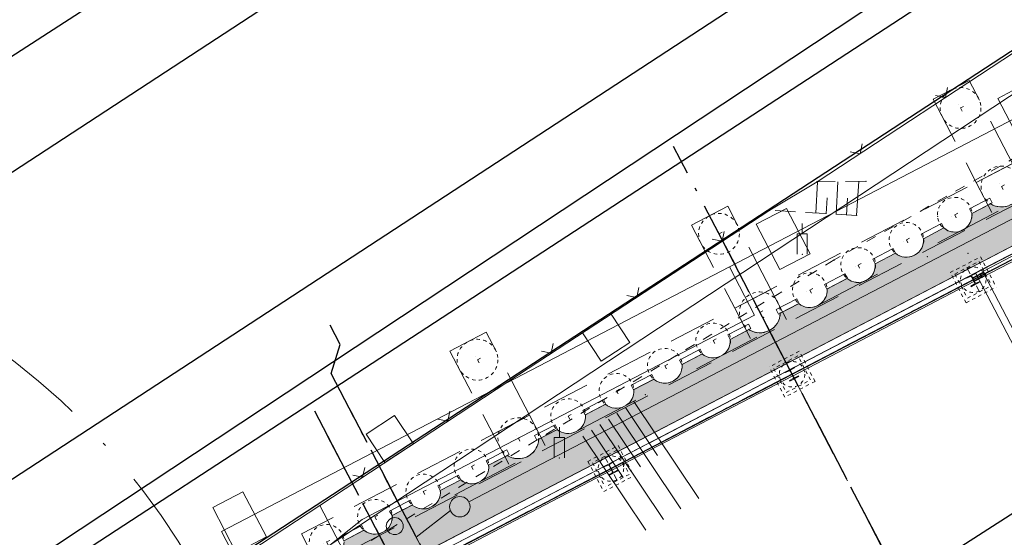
# Model space of a CAD drawing. Header units: metres. Extents: x -535942 to -530626, y -1087729 to -1086275.
# Tile 173 of 247: x -534229 to -534200, y -1086816 to -1086801. Entities that reach past the tile are written whole.
import ezdxf

# ---------------------------------------------------------------- set-up
doc = ezdxf.new("R2010")
doc.units = ezdxf.units.M
for name, pattern in [('A_CARA_07', [7, 5, -2]), ('A_CARA_15', [7.6, 5, -1.3, 0, -1.3]), ('B_CARA_02', [2, 1, -1]), ('B_CARA_03', [3, 2, -1]), ('C_1', [0.6, 0.3, -0.3]), ('C_2', [0.9, 0.6, -0.3]), ('Čerchovaná 20mm', [3000, 2000, -500, 0, -500])]:
    doc.linetypes.add(name, pattern=pattern)
for name, color, linetype in [('18', 7, 'Continuous'), ('2', 7, 'Continuous'), ('22', 7, 'Continuous'), ('23', 7, 'Continuous'), ('25', 7, 'Continuous'), ('8', 7, 'Continuous'), ('_blok katastr', 7, 'Continuous'), ('_blok SS sítě', 7, 'Continuous'), ('_blok zaměření - nové', 7, 'Continuous'), ('_základy', 7, 'Continuous'), ('CA_ZÁKLADY PAŽENÍ', 10, 'A_CARA_07'), ('RP_kom_odvodnění', 160, 'Continuous')]:
    doc.layers.add(name, color=color, linetype=linetype)
for name, color, linetype, lineweight in [('AG budovy tence', 240, 'Continuous', 18), ('AG budovy tluste', 240, 'Continuous', 50), ('AG kanal destova', 24, 'G_POTR_626_PN', 35), ('AG silno NN', 251, 'G_VED_660_PN', 13), ('AG_ochranne pasmo', 7, 'A_CARA_15', 15), ('CA_NEVHRA', 3, 'A_CARA_07', 9), ('CA_OSY', 5, 'A_CARA_15', 18), ('CA_POHHRA25', 7, 'Continuous', 25), ('CA_PROVIZORIA', 105, 'Continuous', 25), ('CA_PROVIZORIA DOČASNÉ', 150, 'Continuous', 25), ('CA_REZY', 1, 'Continuous', 50), ('CA_ZAKLADY25', 7, 'Continuous', 18), ('RP_kom_popis', 240, 'Continuous', 35), ('RP_kom_srafy_chodnik', 31, 'Continuous', 18), ('RP_komunikace', 240, 'Continuous', 35)]:
    doc.layers.add(name, color=color, linetype=linetype, lineweight=lineweight)
doc.layers.add('AG_Demolice', color=7, linetype='Continuous', lineweight=25, true_color=0xff8000)
doc.layers.add('AG_revizni oblacek', color=111, linetype='Continuous', plot=False)
for name, color, linetype, true_color in [('BT_BPEJ', 7, 'Continuous', 0x7fffff), ('BT_hranice_parcel', 7, 'Continuous', 0x007f00), ('BT_vnitrni_kresby', 7, 'Continuous', 0x007f00)]:
    doc.layers.add(name, color=color, linetype=linetype, true_color=true_color)
doc.linetypes.add('G_POTR_626_PN', pattern='A,0.5,-1,2,-6.5,[8,hpfmlin.shx,S=1,R=0,X=0,Y=0],-6.5,2,-1,0.5', length=20)
doc.linetypes.add('G_POTR_632_PN', pattern='A,0.5,-1,2,-6.5,[13,hpfmlin.shx,S=1,R=0,X=0,Y=0],-6.5,2,-1,0.5', length=20)
doc.linetypes.add('G_VED_660_PN', pattern='A,0.5,-1,2,-6.5,[28,hpfmlin.shx,S=1,R=0,X=0,Y=0],-6.5,2,-1,0.5', length=20)

# ---------------------------------------------------------------- blocks, each defined once
blk = doc.blocks.new('_KATASTR')
at = {"layer": 'BT_BPEJ', "lineweight": -3}
blk.add_lwpolyline([(-534567.99, -1086985.9), (-534456, -1086953), (-534436.78, -1086944.4), (-534394.5, -1086925.5), (-534377.62, -1086916.03), (-534353.5, -1086902.5), (-534344.98, -1086895.04), (-534338.35, -1086889.24), (-534337.5, -1086888.5), (-534101, -1086732), (-533977.7, -1086657.11), (-533966, -1086650), (-533802, -1086557.5)], dxfattribs=at)
at = {"layer": 'BT_hranice_parcel', "lineweight": -3}
for points in [[(-533930.39, -1086626.94), (-533977.71, -1086657.09), (-534027.69, -1086688.36), (-534051.88, -1086704.35), (-534053, -1086704.99), (-534093.1, -1086730.54), (-534099.49, -1086734.79), (-534123.96, -1086749.86), (-534172.7, -1086780.69), (-534236.19, -1086822.11), (-534301.1, -1086864.48), (-534361.33, -1086904.52), (-534389.95, -1086921.75), (-534421.31, -1086936.84), (-534457.42, -1086954.5), (-534485.18, -1086964.81)], [(-534493.78, -1086969.89), (-534465.8, -1086959.93), (-534429.9, -1086944.73), (-534384.85, -1086920.69), (-534356.67, -1086902.53), (-534277.7, -1086851.96), (-534273.32, -1086849.11), (-534236.73, -1086825.56), (-534052.87, -1086705.47), (-533854.49, -1086591.17)], [(-534146.79, -1086741.14), (-534150.7, -1086750.43), (-534179.84, -1086769.75), (-534245.31, -1086812.04), (-534249.79, -1086814.91), (-534235.39, -1086802.79), (-534174.69, -1086747.52)], [(-534124.29, -1086793.41), (-534124.09, -1086799.01), (-534126.44, -1086803.61), (-534131.44, -1086806.72), (-534166.27, -1086820.42), (-534181.33, -1086826.86), (-534198.96, -1086836), (-534207.29, -1086819.86), (-534135.23, -1086773.61), (-534124.29, -1086793.41)]]:
    blk.add_lwpolyline(points, dxfattribs=at)
at = {"layer": 'BT_vnitrni_kresby', "lineweight": -3}
for points in [[(-534306.37, -1086855.45), (-534178.56, -1086771.93)], [(-534302.56, -1086861.97), (-534174.2, -1086778.1)]]:
    blk.add_lwpolyline(points, dxfattribs=at)
blk = doc.blocks.new('ss plyn')
at = {"layer": 'AG_ochranne pasmo', "color": 251, "lineweight": 15}
blk.add_lwpolyline([(-534249.285, -1086787.44), (-534289.055, -1086791.72), (-534285.342, -1086826.227, 0.117293), (-534282.249, -1086834.951), (-534274.276, -1086847.275, 0.411208), (-534246.793, -1086853.314), (-534238.963, -1086848.362, 0.212797), (-534224.776, -1086840.364, 0.29676), (-534223.441, -1086818.586, 0.364694), (-534247.258, -1086807.321)], format="xyb", close=True, dxfattribs=at)
blk = doc.blocks.new('SS nízké napětí')
at = {"layer": 'AG silno NN', "ltscale": 0.7}
blk.add_line((-534249.69672, -1086835.67045), (-534169.587, -1086782.793), dxfattribs=at)
blk = doc.blocks.new('Z212')
at = {"color": 0, "lineweight": -2}
for p, q in [((-0.21, 0.21), (0, 0)), ((0, 0), (0.21, 0.21))]:
    blk.add_line(p, q, dxfattribs=at)
blk = doc.blocks.new('Z412')
at = {"color": 0, "lineweight": -2}
for p, q in [((0, 0.6), (0, 0.9)), ((-0.15, 0), (-0.15, 0.6)), ((-0.15, 0.6), (0.15, 0.6)), ((0.15, 0.6), (0.15, 0))]:
    blk.add_line(p, q, dxfattribs=at)
blk = doc.blocks.new('Zaměření - zekan')
at = {"layer": '18', "color": 252, "lineweight": 15}
for p in [(-534205.99, -1086805.6), (-534204.56, -1086805.59), (-534207.38, -1086806.44), (-534204.83, -1086806.59), (-534203.44, -1086806.88), (-534202.45, -1086806.62), (-534206.43, -1086807.73), (-534201.56, -1086807.7), (-534205.49, -1086807.9), (-534202.75, -1086807.8), (-534207.56, -1086809.58), (-534215.05, -1086811.46), (-534211.04, -1086811.85), (-534213.56, -1086813.71), (-534220.6, -1086815.11)]:
    blk.add_point(p, dxfattribs=at)
at = {"layer": '2', "color": 251, "linetype": 'C_1', "lineweight": 15}
for p, q in [((-534177.12, -1086791.84), (-534205.49, -1086807.9)), ((-534205.49, -1086807.9), (-534228.22, -1086821.66))]:
    blk.add_line(p, q, dxfattribs=at)
at = {"layer": '22', "color": 252, "lineweight": 15}
for p, q in [((-534206.03, -1086806.52), (-534205.98, -1086805.6)), ((-534205.43, -1086806.56), (-534205.38, -1086805.6)), ((-534204.83, -1086806.59), (-534204.77, -1086805.59)), ((-534205.73, -1086806.54), (-534205.7, -1086806.07)), ((-534205.13, -1086806.58), (-534205.1, -1086806.08)), ((-534211.37, -1086812.06), (-534209.47, -1086814.9)), ((-534211.62, -1086812.23), (-534210.68, -1086813.64)), ((-534212.12, -1086812.57), (-534211.18, -1086813.97)), ((-534211.87, -1086812.4), (-534209.99, -1086815.21)), ((-534212.62, -1086812.9), (-534211.69, -1086814.29)), ((-534212.37, -1086812.73), (-534210.5, -1086815.52)), ((-534212.87, -1086813.07), (-534211.02, -1086815.83))]:
    blk.add_line(p, q, dxfattribs=at)
at = {"layer": '23', "color": 252, "lineweight": 15}
for p, q in [((-534205.99, -1086805.6), (-534198.02, -1086800.37)), ((-534207.38, -1086806.44), (-534205.99, -1086805.6)), ((-534215.05, -1086811.46), (-534207.38, -1086806.44)), ((-534220.6, -1086815.11), (-534215.05, -1086811.46)), ((-534227.19, -1086819.42), (-534220.6, -1086815.11)), ((-534220.6, -1086815.11), (-534219.38, -1086817.43))]:
    blk.add_line(p, q, dxfattribs=at)
at = {"layer": '25', "color": 252, "linetype": 'C_2', "lineweight": 15}
for p, q in [((-534204.56, -1086805.59), (-534205.99, -1086805.6)), ((-534204.83, -1086806.59), (-534207.38, -1086806.44))]:
    blk.add_line(p, q, dxfattribs=at)
at = {"layer": '23', "color": 252, "lineweight": 15}
for p, rotation in [((-534202.22, -1086803.13), 33.3), ((-534204.73, -1086804.78), 33.3), ((-534208.78, -1086807.35), 33.2), ((-534211.29, -1086809), 33.2), ((-534213.8, -1086810.64), 33.2), ((-534216.84, -1086812.63), 33.3), ((-534219.34, -1086814.28), 33.3)]:
    blk.add_blockref('Z212', p, dxfattribs=dict(at, rotation=rotation))
at = {"layer": '8', "color": 252, "lineweight": 15}
for p in [(-534206.43, -1086807.73), (-534213.56, -1086813.71)]:
    blk.add_blockref('Z412', p, dxfattribs=at)
blk = doc.blocks.new('půdorys nový')
at = {"color": 251, "lineweight": 15}
for p, q in [((235.917, 82.811), (235.617, 82.811)), ((235.617, 82.811), (235.617, 82.792)), ((235.617, 82.792), (235.734, 82.792)), ((235.761, 82.765), (235.761, 82.557)), ((235.772, 82.557), (235.772, 82.765)), ((235.799, 82.792), (235.917, 82.792)), ((235.917, 82.792), (235.917, 82.811)), ((241.917, 82.811), (241.617, 82.811)), ((241.617, 82.811), (241.617, 82.792)), ((241.617, 82.792), (241.734, 82.792)), ((241.761, 82.765), (241.761, 82.557)), ((241.772, 82.557), (241.772, 82.765)), ((241.799, 82.792), (241.917, 82.792)), ((241.917, 82.792), (241.917, 82.811)), ((247.917, 82.811), (247.617, 82.811)), ((247.617, 82.811), (247.617, 82.792)), ((247.617, 82.792), (247.734, 82.792)), ((247.761, 82.765), (247.761, 82.557)), ((247.772, 82.557), (247.772, 82.765)), ((248.042, 82.721), (247.791, 82.721)), ((247.791, 82.721), (248.042, 82.721)), ((247.799, 82.792), (247.917, 82.792)), ((247.917, 82.792), (247.917, 82.811)), ((248.126, 82.721), (248.042, 82.721)), ((235.734, 82.53), (235.617, 82.53)), ((235.617, 82.53), (235.617, 82.511)), ((235.617, 82.511), (235.917, 82.511)), ((235.917, 82.53), (235.799, 82.53)), ((235.917, 82.511), (235.917, 82.53)), ((241.734, 82.53), (241.617, 82.53)), ((241.617, 82.53), (241.617, 82.511)), ((241.617, 82.511), (241.917, 82.511)), ((241.917, 82.53), (241.799, 82.53)), ((241.917, 82.511), (241.917, 82.53)), ((247.734, 82.53), (247.617, 82.53)), ((247.617, 82.53), (247.617, 82.511)), ((247.617, 82.511), (247.917, 82.511)), ((247.772, 82.701), (248.021, 82.701)), ((247.772, 82.621), (248.021, 82.621)), ((247.791, 82.601), (248.042, 82.601)), ((247.791, 82.601), (248.042, 82.601)), ((247.917, 82.53), (247.799, 82.53)), ((247.917, 82.511), (247.917, 82.53)), ((248.021, 82.701), (248.021, 82.621)), ((248.03, 82.621), (248.03, 82.701)), ((248.03, 82.701), (248.139, 82.701)), ((248.03, 82.621), (248.139, 82.621)), ((248.042, 82.713), (248.126, 82.713)), ((248.126, 82.609), (248.042, 82.609)), ((248.042, 82.601), (248.126, 82.601)), ((248.139, 82.701), (248.139, 82.621)), ((248.147, 82.621), (248.147, 82.701))]:
    blk.add_line(p, q, dxfattribs=at)
at = {"color": 251, "lineweight": 15, "flags": 128}
for points in [[(248.042, 82.721), (248.038, 82.721), (248.033, 82.719), (248.029, 82.717), (248.026, 82.714), (248.023, 82.71), (248.022, 82.706), (248.021, 82.701)], [(248.147, 82.701), (248.147, 82.706), (248.145, 82.71), (248.143, 82.714), (248.139, 82.717), (248.135, 82.719), (248.131, 82.721), (248.126, 82.721)], [(248.021, 82.621), (248.022, 82.617), (248.023, 82.613), (248.026, 82.609), (248.029, 82.606), (248.033, 82.603), (248.038, 82.602), (248.042, 82.601)], [(248.03, 82.701), (248.03, 82.704), (248.031, 82.707), (248.032, 82.709), (248.034, 82.711), (248.037, 82.712), (248.039, 82.713), (248.042, 82.713)], [(248.042, 82.609), (248.039, 82.61), (248.037, 82.611), (248.034, 82.612), (248.032, 82.614), (248.031, 82.616), (248.03, 82.619), (248.03, 82.621)], [(248.126, 82.713), (248.129, 82.713), (248.132, 82.712), (248.134, 82.711), (248.136, 82.709), (248.138, 82.707), (248.138, 82.704), (248.139, 82.701)], [(248.139, 82.621), (248.138, 82.619), (248.138, 82.616), (248.136, 82.614), (248.134, 82.612), (248.132, 82.611), (248.129, 82.61), (248.126, 82.609)], [(248.126, 82.601), (248.131, 82.602), (248.135, 82.603), (248.139, 82.606), (248.143, 82.609), (248.145, 82.613), (248.147, 82.617), (248.147, 82.621)]]:
    blk.add_lwpolyline(points, dxfattribs=at)
at = {"color": 251, "lineweight": 15}
for centre, start, end in [((235.734, 82.765), 0, 90), ((235.799, 82.765), 90, 180), ((241.734, 82.765), 0, 90), ((241.799, 82.765), 90, 180), ((247.734, 82.765), 0, 90), ((247.799, 82.765), 90, 180), ((235.734, 82.557), 270, 0), ((235.799, 82.557), 180, 270), ((241.734, 82.557), 270, 0), ((241.799, 82.557), 180, 270), ((247.734, 82.557), 270, 0), ((247.799, 82.557), 180, 270)]:
    blk.add_arc(centre, 0.027, start, end, dxfattribs=at)
for centre, start_param, end_param in [((247.791, 82.701), 0, 1.570796), ((247.791, 82.621), 1.570796, 3.141593)]:
    blk.add_ellipse(centre, major_axis=(0, 0.02), ratio=0.953124, start_param=start_param, end_param=end_param, dxfattribs=at)
at = {"layer": 'CA_OSY', "color": 251, "lineweight": 15}
for p, q in [((228.837, 16.271), (228.832, 88.176)), ((229.767, 11.234), (229.767, 87.661)), ((241.767, 11.234), (241.767, 87.661)), ((224.853, 82.662), (319.849, 82.662))]:
    blk.add_line(p, q, dxfattribs=at)
at = {"layer": 'CA_POHHRA25', "color": 251, "lineweight": 15}
for p, q in [((237.132, 82.807), (237.032, 82.807)), ((235.763, 82.607), (229.771, 82.607)), ((237.032, 82.607), (235.771, 82.607)), ((241.763, 82.607), (237.032, 82.607)), ((247.763, 82.607), (241.771, 82.607)), ((253.763, 82.607), (247.771, 82.607))]:
    blk.add_line(p, q, dxfattribs=at)
at = {"layer": 'CA_REZY', "color": 251, "lineweight": 15}
for p, q in [((276.502, 83.011), (229.032, 83.011)), ((229.917, 82.807), (235.617, 82.807)), ((235.917, 82.807), (237.032, 82.807)), ((237.132, 82.807), (241.617, 82.807)), ((241.917, 82.807), (247.617, 82.807)), ((247.917, 82.807), (253.617, 82.807))]:
    blk.add_line(p, q, dxfattribs=at)
blk = doc.blocks.new('A$Cf874449e')
at = {"layer": 'CA_PROVIZORIA', "color": 251, "linetype": 'Continuous', "lineweight": 15, "ltscale": 0.25}
for points in [[(14.1, 2.89), (14.1, 4.39), (13.1, 4.39), (13.1, 2.89)], [(22.1, 2.89), (22.1, 4.39), (21.1, 4.39), (21.1, 2.89)]]:
    blk.add_lwpolyline(points, close=True, dxfattribs=at)
at = {"layer": 'CA_PROVIZORIA', "color": 251, "linetype": 'G_POTR_632_PN', "lineweight": 15}
for points in [[(-5, 1.303), (-1.175, 2.045), (11.825, 2.045), (11.825, 3.64)], [(11.825, 3.64), (40, 3.64), (40, 3.288)]]:
    blk.add_lwpolyline(points, dxfattribs=at)
at = {"layer": 'CA_PROVIZORIA DOČASNÉ', "color": 251, "linetype": 'Continuous', "lineweight": 15, "ltscale": 0.25}
for points in [[(-3.9, 2.89), (-3.9, 4.39), (-4.9, 4.39), (-4.9, 2.89)], [(1.189, 3.323), (1.087, 4.318), (0.092, 4.216), (0.194, 3.221)], [(8.199, 3.022), (8.1, 4.017), (7.105, 3.918), (7.204, 2.923)]]:
    blk.add_lwpolyline(points, close=True, dxfattribs=at)
at = {"layer": 'CA_PROVIZORIA DOČASNÉ', "color": 251, "linetype": 'G_POTR_632_PN', "lineweight": 15}
blk.add_lwpolyline([(-5, 1.303), (-5, 3.64), (11.825, 3.64)], dxfattribs=at)
blk = doc.blocks.new('A$C137ecb03')
at = {"layer": 'CA_OSY', "color": 0, "ltscale": 0.25}
for p, q in [((475, 375), (275, 375)), ((375, 275), (375, 475))]:
    blk.add_line(p, q, dxfattribs=at)
at = {"layer": 'CA_ZÁKLADY PAŽENÍ', "color": 0, "lineweight": -2, "ltscale": 0.5}
blk.add_circle((375, 375), 600, dxfattribs=at)
blk = doc.blocks.new('A$C5bbdcc0f')
at = {"layer": 'CA_OSY', "color": 0, "ltscale": 0.25}
for p, q in [((550, 450), (350, 450)), ((450, 350), (450, 550))]:
    blk.add_line(p, q, dxfattribs=at)
at = {"layer": 'CA_ZÁKLADY PAŽENÍ', "color": 0, "lineweight": -2, "ltscale": 0.5}
blk.add_circle((450, 450), 510, dxfattribs=at)
blk = doc.blocks.new('A$Ce203e9d8')
at = {"layer": 'AG_revizni oblacek', "ltscale": 0.5}
blk.add_line((-4.914, 0), (88.706, 0), dxfattribs=at)
at = {"layer": 'CA_ZÁKLADY PAŽENÍ', "color": 251, "linetype": 'B_CARA_03', "lineweight": 13, "ltscale": 0.5}
for p, q in [((3.4, 2.495), (3.4, 1.395)), ((4.6, 2.495), (4.6, 1.395)), ((11.4, 2.495), (11.4, 1.395)), ((12.6, 2.495), (12.6, 1.395)), ((19.4, 2.495), (19.4, 1.395))]:
    blk.add_line(p, q, dxfattribs=at)
at = {"layer": 'CA_ZÁKLADY PAŽENÍ', "color": 251, "linetype": 'B_CARA_03', "lineweight": 13, "ltscale": 0.7}
for points in [[(3.4, 2.495), (4.6, 2.495), (4.6, 5.245), (3.4, 5.245)], [(11.4, 2.495), (12.6, 2.495), (12.6, 5.245), (11.4, 5.245)], [(19.4, 2.495), (20.6, 2.495), (20.6, 5.245), (19.4, 5.245)], [(82.1, 1.395), (82.1, 2.495), (-2.95, 2.495), (-2.95, -4.227), (-4.84, -6.117), (-4.062, -6.895), (-1.85, -4.683), (-1.85, 1.395)], [(-1.94, 1.895), (-1.94, 1.745), (-1.26, 1.745), (-1.26, 1.895)], [(-0.34, 1.895), (-0.34, 1.745), (0.34, 1.745), (0.34, 1.895)], [(1.26, 1.895), (1.26, 1.745), (1.94, 1.745), (1.94, 1.895)], [(2.86, 1.895), (2.86, 1.745), (3.54, 1.745), (3.54, 1.895)], [(4.46, 1.895), (4.46, 1.745), (5.14, 1.745), (5.14, 1.895)], [(6.06, 1.895), (6.06, 1.745), (6.74, 1.745), (6.74, 1.895)], [(7.66, 1.895), (7.66, 1.745), (8.34, 1.745), (8.34, 1.895)], [(9.26, 1.895), (9.26, 1.745), (9.94, 1.745), (9.94, 1.895)], [(10.86, 1.895), (10.86, 1.745), (11.54, 1.745), (11.54, 1.895)], [(12.46, 1.895), (12.46, 1.745), (13.14, 1.745), (13.14, 1.895)], [(14.06, 1.895), (14.06, 1.745), (14.74, 1.745), (14.74, 1.895)], [(15.66, 1.895), (15.66, 1.745), (16.34, 1.745), (16.34, 1.895)], [(17.26, 1.895), (17.26, 1.745), (17.94, 1.745), (17.94, 1.895)], [(18.86, 1.895), (18.86, 1.745), (19.54, 1.745), (19.54, 1.895)]]:
    blk.add_lwpolyline(points, close=True, dxfattribs=at)
at = {"layer": 'CA_POHHRA25', "color": 251, "linetype": 'B_CARA_03', "lineweight": 13, "xscale": 0.001, "yscale": 0.001, "zscale": 0.001}
for name, p in [('A$C137ecb03', (3.625, 4.27)), ('A$C137ecb03', (11.625, 4.27)), ('A$C137ecb03', (19.625, 4.27)), ('A$C137ecb03', (3.625, 1.67)), ('A$C137ecb03', (11.625, 1.67)), ('A$C137ecb03', (19.625, 1.67)), ('A$C5bbdcc0f', (-2.85, 1.495)), ('A$C5bbdcc0f', (-1.25, 1.495)), ('A$C5bbdcc0f', (0.35, 1.495)), ('A$C5bbdcc0f', (1.95, 1.495)), ('A$C5bbdcc0f', (5.15, 1.495)), ('A$C5bbdcc0f', (6.75, 1.495)), ('A$C5bbdcc0f', (8.35, 1.495)), ('A$C5bbdcc0f', (9.95, 1.495)), ('A$C5bbdcc0f', (13.15, 1.495)), ('A$C5bbdcc0f', (14.75, 1.495)), ('A$C5bbdcc0f', (16.35, 1.495)), ('A$C5bbdcc0f', (17.95, 1.495))]:
    blk.add_blockref(name, p, dxfattribs=at)
blk = doc.blocks.new('přeložka náhon')
at = {"layer": 'AG kanal destova', "color": 251, "lineweight": 13, "ltscale": 0.7}
for points in [[(-534216.218, -1086815.005), (-534172.405, -1086792.184)], [(-534217.529, -1086816.489), (-534217.765, -1086816.038), (-534216.761, -1086815.26)]]:
    blk.add_lwpolyline(points, dxfattribs=at)
at = {"layer": 'AG kanal destova', "color": 251, "linetype": 'Continuous', "lineweight": 13, "ltscale": 0.7}
blk.add_circle((-534216.485, -1086815.144), 0.3, dxfattribs=at)
at = {"layer": 'RP_kom_odvodnění', "color": 251, "linetype": 'B_CARA_02', "lineweight": 13, "ltscale": 2}
blk.add_line((-534143.929, -1086776.868), (-534218.176, -1086815.599), dxfattribs=at)
at = {"layer": 'RP_kom_odvodnění', "color": 251, "linetype": 'Continuous', "lineweight": 13, "ltscale": 3}
blk.add_circle((-534218.398, -1086815.714), 0.25, dxfattribs=at)
blk = doc.blocks.new('A$Cf8a33a96')
at = {"layer": 'AG_revizni oblacek', "linetype": 'Čerchovaná 20mm'}
for p, q in [((200025, -9246), (200025, 67435)), ((200960, -7976), (200960, 67435)), ((212960, -9246), (212960, 67435)), ((196046, 62435), (289987, 62435))]:
    blk.add_line(p, q, dxfattribs=at)
at = {"layer": 'CA_NEVHRA', "color": 252, "lineweight": 13}
for p, q in [((206960, 62735), (206960, 62935)), ((212960, 62736), (212960, 62935)), ((218960, 62736), (218960, 62935)), ((206960, 62435), (206960, 62735)), ((212960, 62435), (212960, 62736)), ((218960, 62435), (218960, 62736)), ((206760, 62435), (206460, 62435)), ((206960, 62435), (206760, 62435)), ((206960, 62435), (206960, 62135)), ((206960, 62435), (207160, 62435)), ((207160, 62435), (207460, 62435)), ((212760, 62435), (212460, 62435)), ((212960, 62435), (212760, 62435)), ((212960, 62435), (212960, 62136)), ((212960, 62435), (213160, 62435)), ((213160, 62435), (213460, 62435)), ((218760, 62435), (218460, 62435)), ((218960, 62435), (218760, 62435)), ((218960, 62435), (218960, 62136)), ((218960, 62435), (219160, 62435)), ((219160, 62435), (219460, 62435)), ((206960, 62135), (206960, 61935)), ((212960, 62136), (212960, 61935)), ((218960, 62136), (218960, 61935))]:
    blk.add_line(p, q, dxfattribs=at)
for centre in [(206960, 62435), (212960, 62435), (218960, 62435)]:
    blk.add_circle(centre, 375, dxfattribs=at)
at = {"layer": 'CA_ZAKLADY25', "color": 252, "linetype": 'B_CARA_03', "lineweight": 13}
for p, q in [((206460, 62935), (207460, 62935)), ((206460, 62935), (206460, 61935)), ((207360, 62835), (206560, 62835)), ((206560, 62835), (206560, 62035)), ((207360, 62835), (207360, 62035)), ((207460, 62935), (207460, 61935)), ((212460, 61935), (212460, 62935)), ((213460, 62935), (212460, 62935)), ((213360, 62835), (212560, 62835)), ((212560, 62835), (212560, 62035)), ((213360, 62035), (213360, 62835)), ((213460, 61935), (213460, 62935)), ((218460, 61935), (218460, 62935)), ((218460, 62935), (219460, 62935)), ((218560, 62835), (218560, 62035)), ((218560, 62835), (219360, 62835)), ((219360, 62835), (219360, 62035)), ((219460, 62935), (219460, 61935)), ((206460, 61935), (207460, 61935)), ((207360, 62035), (206560, 62035)), ((213460, 61935), (212460, 61935)), ((212560, 62035), (213360, 62035)), ((218460, 61935), (219460, 61935)), ((218560, 62035), (219360, 62035))]:
    blk.add_line(p, q, dxfattribs=at)
blk = doc.blocks.new('A$C3fb6d5f6')
at = {"layer": 'AG_revizni oblacek'}
for p, q in [((1570, 6905), (1570, 7540)), ((935, 6270), (1570, 6905))]:
    blk.add_line(p, q, dxfattribs=at)
at = {"layer": 'AG_revizni oblacek', "linetype": 'Čerchovaná 20mm'}
for p, q in [((12935, -15041), (12935, 7540)), ((935, -13771), (935, 6270)), ((0, -15041), (0, 5514)), ((-4209, 0), (91101, 0))]:
    blk.add_line(p, q, dxfattribs=at)
at = {"layer": 'CA_POHHRA25', "color": 240, "lineweight": 13}
blk.add_line((19236, 150), (19086, 150), dxfattribs=at)
at = {"layer": 'CA_REZY', "color": 240, "lineweight": 13}
for p, q in [((385, 150), (19086, 150)), ((19086, 150), (19086, -7055)), ((19236, 150), (26955, 150)), ((19296, -6845), (19296, 90)), ((19296, 90), (26895, 90))]:
    blk.add_line(p, q, dxfattribs=at)
blk = doc.blocks.new('komunikace')
at = {"layer": 'RP_kom_srafy_chodnik', "transparency": 33554559}
h = blk.add_hatch(color=256, dxfattribs=at)
h.dxf.hatch_style = 1
edge = h.paths.add_edge_path()
edge.add_arc((-534190.597, -1086800.657), 0.51, 230.6022, 297.5134)
edge.add_arc((-534190.579, -1086800.676), 0.485, 296.6384, 366.3416)
edge.add_line((-534190.097, -1086800.622), (-534189.502, -1086800.312))
edge.add_arc((-534189.178, -1086799.918), 0.51, 230.6022, 297.5135)
edge.add_arc((-534189.159, -1086799.938), 0.484, 296.5119, 366.4681)
edge.add_line((-534188.678, -1086799.883), (-534188.075, -1086799.569))
edge.add_arc((-534187.755, -1086799.205), 0.485, 228.6767, 298.4671)
edge.add_arc((-534187.74, -1086799.198), 0.484, 296.5271, 366.383)
edge.add_line((-534187.259, -1086799.144), (-534186.709, -1086798.857))
edge.add_arc((-534186.386, -1086798.351), 0.6, 237.5235, 297.5034)
edge.add_arc((-534186.386, -1086798.351), 0.6, 297.5058, 357.5211)
edge.add_line((-534185.787, -1086798.377), (-534185.245, -1086798.095))
edge.add_arc((-534184.925, -1086797.71), 0.501, 230.2905, 298.3517)
edge.add_arc((-534184.912, -1086797.703), 0.501, 296.6705, 364.7411)
edge.add_line((-534184.413, -1086797.662), (-534183.826, -1086797.356))
edge.add_arc((-534183.502, -1086796.962), 0.51, 230.6096, 297.5061)
edge.add_arc((-534183.491, -1086796.973), 0.495, 296.9797, 365.5701)
edge.add_line((-534182.998, -1086796.925), (-534182.761, -1086796.801))
edge.add_arc((-534182.437, -1086796.407), 0.511, 230.629, 297.442)
edge.add_arc((-534182.517, -1086796.331), 0.615, 300.766, 357.9022)
edge.add_line((-534181.902, -1086796.354), (-534181.697, -1086796.247))
edge.add_arc((-534181.373, -1086795.853), 0.51, 230.6022, 297.5134)
edge.add_arc((-534181.354, -1086795.872), 0.484, 296.5119, 366.4681)
edge.add_line((-534180.873, -1086795.818), (-534180.633, -1086795.693))
edge.add_arc((-534180.306, -1086795.292), 0.517, 230.8432, 296.8719)
edge.add_arc((-534180.317, -1086795.297), 0.517, 298.1532, 364.1855)
edge.add_line((-534179.801, -1086795.259), (-534179.569, -1086795.138))
edge.add_arc((-534179.244, -1086794.741), 0.513, 230.7157, 297.201)
edge.add_arc((-534179.249, -1086794.744), 0.514, 297.8313, 364.3057)
edge.add_line((-534178.736, -1086794.705), (-534178.504, -1086794.584))
edge.add_arc((-534178.179, -1086794.186), 0.514, 230.7288, 297.1726)
edge.add_arc((-534178.185, -1086794.189), 0.514, 297.8558, 364.2966)
edge.add_line((-534177.672, -1086794.151), (-534177.44, -1086794.03))
edge.add_arc((-534177.114, -1086793.631), 0.515, 230.7731, 297.0531)
edge.add_arc((-534177.122, -1086793.634), 0.515, 297.9755, 364.2521)
edge.add_line((-534176.608, -1086793.596), (-534176.376, -1086793.475))
edge.add_arc((-534176.055, -1086793.089), 0.502, 230.3119, 298.2776)
edge.add_arc((-534176.044, -1086793.083), 0.502, 296.7531, 364.7112)
edge.add_line((-534175.544, -1086793.042), (-534175.311, -1086792.921))
edge.add_arc((-534174.987, -1086792.525), 0.512, 230.6591, 297.3613)
edge.add_arc((-534174.99, -1086792.527), 0.512, 297.6657, 364.3677)
edge.add_line((-534174.479, -1086792.488), (-534174.247, -1086792.367))
edge.add_arc((-534173.924, -1086791.973), 0.51, 230.6022, 297.5134)
edge.add_arc((-534173.924, -1086791.973), 0.51, 297.5134, 364.4247)
edge.add_line((-534173.415, -1086791.933), (-534173.183, -1086791.812))
edge.add_arc((-534172.859, -1086791.418), 0.51, 230.6022, 297.5134)
edge.add_arc((-534172.859, -1086791.418), 0.51, 297.5134, 364.4247)
edge.add_line((-534172.351, -1086791.379), (-534172.119, -1086791.258))
edge.add_arc((-534171.795, -1086790.863), 0.511, 230.629, 297.442)
edge.add_arc((-534171.874, -1086790.788), 0.615, 300.766, 357.9022)
edge.add_line((-534171.259, -1086790.81), (-534171.054, -1086790.704))
edge.add_arc((-534170.731, -1086790.31), 0.51, 230.6022, 297.5135)
edge.add_arc((-534170.711, -1086790.329), 0.484, 296.5119, 366.4681)
edge.add_line((-534170.23, -1086790.274), (-534169.99, -1086790.149))
edge.add_arc((-534169.663, -1086789.748), 0.517, 230.8432, 296.8719)
edge.add_arc((-534169.674, -1086789.754), 0.517, 298.1532, 364.1855)
edge.add_line((-534169.158, -1086789.716), (-534168.926, -1086789.595))
edge.add_arc((-534168.601, -1086789.198), 0.513, 230.7157, 297.201)
edge.add_arc((-534168.606, -1086789.2), 0.514, 297.8313, 364.3057)
edge.add_line((-534168.094, -1086789.162), (-534167.862, -1086789.041))
edge.add_arc((-534167.536, -1086788.643), 0.514, 230.7288, 297.1726)
edge.add_arc((-534167.542, -1086788.646), 0.514, 297.8558, 364.2966)
edge.add_line((-534167.029, -1086788.607), (-534166.797, -1086788.486))
edge.add_arc((-534166.471, -1086788.087), 0.515, 230.7731, 297.0531)
edge.add_arc((-534166.479, -1086788.091), 0.515, 297.9755, 364.2521)
edge.add_line((-534165.965, -1086788.053), (-534165.733, -1086787.932))
edge.add_arc((-534165.413, -1086787.546), 0.502, 230.3119, 298.2776)
edge.add_arc((-534165.401, -1086787.54), 0.502, 296.7531, 364.7112)
edge.add_line((-534164.901, -1086787.498), (-534164.669, -1086787.378))
edge.add_arc((-534164.344, -1086786.982), 0.512, 230.6591, 297.3613)
edge.add_arc((-534164.347, -1086786.983), 0.512, 297.6657, 364.3677)
edge.add_line((-534163.836, -1086786.944), (-534163.604, -1086786.823))
edge.add_arc((-534163.281, -1086786.429), 0.51, 230.6022, 297.5134)
edge.add_arc((-534163.281, -1086786.429), 0.51, 297.5134, 364.4247)
edge.add_line((-534162.772, -1086786.39), (-534162.54, -1086786.269))
edge.add_arc((-534162.216, -1086785.875), 0.51, 230.6022, 297.5134)
edge.add_arc((-534162.216, -1086785.875), 0.51, 297.5134, 364.4247)
edge.add_line((-534161.708, -1086785.835), (-534161.476, -1086785.715))
edge.add_arc((-534161.15, -1086785.315), 0.515, 230.7807, 297.0393)
edge.add_arc((-534161.158, -1086785.319), 0.515, 297.9861, 364.2478)
edge.add_line((-534160.644, -1086785.281), (-534160.412, -1086785.16))
edge.add_arc((-534160.088, -1086784.766), 0.51, 230.6022, 297.5134)
edge.add_arc((-534160.088, -1086784.766), 0.51, 297.5135, 364.4247)
edge.add_line((-534159.579, -1086784.727), (-534159.347, -1086784.606))
edge.add_arc((-534159.024, -1086784.213), 0.509, 230.5614, 297.6225)
edge.add_arc((-534159.022, -1086784.212), 0.509, 297.4043, 364.4656)
edge.add_line((-534158.515, -1086784.172), (-534158.283, -1086784.051))
edge.add_arc((-534157.959, -1086783.657), 0.51, 230.6022, 297.5134)
edge.add_arc((-534157.959, -1086783.657), 0.51, 297.5134, 364.4247)
edge.add_line((-534157.451, -1086783.618), (-534157.219, -1086783.497))
edge.add_arc((-534156.891, -1086783.093), 0.521, 230.955, 296.5799)
edge.add_arc((-534156.906, -1086783.101), 0.521, 298.4411, 364.0778)
edge.add_line((-534156.387, -1086783.064), (-534156.154, -1086782.943))
edge.add_arc((-534155.829, -1086782.546), 0.513, 230.7043, 297.2417)
edge.add_arc((-534155.834, -1086782.548), 0.513, 297.7849, 364.3229)
edge.add_line((-534155.322, -1086782.509), (-534155.09, -1086782.388))
edge.add_arc((-534154.76, -1086781.978), 0.527, 231.1582, 296.049)
edge.add_arc((-534154.783, -1086781.991), 0.527, 298.9633, 363.8833)
edge.add_line((-534154.258, -1086781.955), (-534154.026, -1086781.834))
edge.add_arc((-534153.703, -1086781.443), 0.507, 230.5092, 297.7622)
edge.add_arc((-534153.699, -1086781.441), 0.507, 297.2643, 364.5181)
edge.add_line((-534153.194, -1086781.401), (-534152.962, -1086781.28))
edge.add_arc((-534152.639, -1086780.888), 0.507, 230.5121, 297.7544)
edge.add_arc((-534152.635, -1086780.886), 0.507, 297.2721, 364.5152)
edge.add_line((-534152.129, -1086780.846), (-534151.897, -1086780.725))
edge.add_arc((-534151.572, -1086780.327), 0.514, 230.7449, 297.134)
edge.add_arc((-534151.578, -1086780.33), 0.514, 297.8919, 364.283)
edge.add_line((-534151.065, -1086780.292), (-534150.833, -1086780.171))
edge.add_arc((-534150.505, -1086779.767), 0.521, 230.96, 296.5667)
edge.add_arc((-534150.52, -1086779.775), 0.521, 298.457, 364.0701)
edge.add_line((-534150.001, -1086779.738), (-534149.769, -1086779.617))
edge.add_arc((-534149.445, -1086779.223), 0.51, 230.6022, 297.5134)
edge.add_arc((-534149.445, -1086779.223), 0.51, 297.5135, 364.4247)
edge.add_line((-534148.937, -1086779.183), (-534148.704, -1086779.062))
edge.add_arc((-534148.387, -1086778.683), 0.495, 230.0805, 298.9236)
edge.add_arc((-534148.365, -1086778.672), 0.495, 296.0933, 364.9563)
edge.add_line((-534147.872, -1086778.629), (-534147.64, -1086778.508))
edge.add_arc((-534147.312, -1086778.104), 0.52, 230.9384, 296.6233)
edge.add_arc((-534147.327, -1086778.112), 0.52, 298.3982, 364.0938)
edge.add_line((-534146.808, -1086778.075), (-534146.576, -1086777.954))
edge.add_arc((-534146.254, -1086777.565), 0.504, 230.4071, 298.0366)
edge.add_arc((-534146.246, -1086777.561), 0.504, 296.9921, 364.6137)
edge.add_line((-534145.744, -1086777.52), (-534143.694, -1086776.453))
edge.add_line((-534143.694, -1086776.453), (-534143.049, -1086777.69))
edge.add_line((-534143.049, -1086777.69), (-534218.197, -1086816.832))
edge.add_line((-534218.197, -1086816.832), (-534214.85, -1086823.257))
edge.add_line((-534214.85, -1086823.257), (-534215.863, -1086823.775))
edge.add_line((-534215.863, -1086823.775), (-534216.988, -1086821.62))
edge.add_arc((-534217.441, -1086821.855), 0.51, 27.5135, 94.4247)
edge.add_line((-534217.48, -1086821.347), (-534217.786, -1086820.76))
edge.add_arc((-534218.18, -1086820.436), 0.51, 320.6022, 387.5135)
edge.add_arc((-534218.18, -1086820.436), 0.51, 27.5052, 94.4329)
edge.add_line((-534218.219, -1086819.928), (-534218.525, -1086819.341))
edge.add_arc((-534218.914, -1086819.019), 0.505, 320.4173, 388.0071)
edge.add_arc((-534218.918, -1086819.012), 0.505, 27.02, 94.6095)
edge.add_line((-534218.958, -1086818.509), (-534219.264, -1086817.922))
edge.add_arc((-534219.658, -1086817.598), 0.51, 320.6022, 387.5134)
edge.add_arc((-534219.658, -1086817.598), 0.51, 27.5135, 94.4247)
edge.add_line((-534219.697, -1086817.09), (-534220.003, -1086816.503))
edge.add_arc((-534220.41, -1086816.173), 0.524, 320.9473, 345.6306)
edge.add_arc((-534220.157, -1086816.214), 0.27, 340.8829, 375.0986)
edge.add_line((-534219.897, -1086816.144), (-534219.302, -1086815.834))
edge.add_arc((-534218.978, -1086815.44), 0.51, 230.6022, 297.5134)
edge.add_arc((-534218.96, -1086815.458), 0.485, 296.6384, 366.3416)
edge.add_line((-534218.478, -1086815.405), (-534217.883, -1086815.095))
edge.add_arc((-534217.559, -1086814.701), 0.51, 230.6022, 297.5134)
edge.add_arc((-534217.539, -1086814.72), 0.484, 296.5119, 366.4681)
edge.add_line((-534217.059, -1086814.666), (-534216.456, -1086814.352))
edge.add_arc((-534216.136, -1086813.988), 0.485, 228.6767, 298.4671)
edge.add_arc((-534216.121, -1086813.98), 0.484, 296.5271, 366.383)
edge.add_line((-534215.64, -1086813.927), (-534215.089, -1086813.64))
edge.add_arc((-534214.767, -1086813.134), 0.6, 237.5235, 297.5034)
edge.add_arc((-534214.767, -1086813.134), 0.6, 297.5058, 357.5211)
edge.add_line((-534214.168, -1086813.16), (-534213.626, -1086812.878))
edge.add_arc((-534213.306, -1086812.492), 0.501, 230.2905, 298.3517)
edge.add_arc((-534213.293, -1086812.486), 0.501, 296.6705, 364.7411)
edge.add_line((-534212.794, -1086812.444), (-534212.207, -1086812.138))
edge.add_arc((-534211.883, -1086811.744), 0.51, 230.6096, 297.5061)
edge.add_arc((-534211.872, -1086811.756), 0.495, 296.9797, 365.5701)
edge.add_line((-534211.379, -1086811.707), (-534210.788, -1086811.399))
edge.add_arc((-534210.464, -1086811.005), 0.51, 230.6022, 290.0863)
edge.add_arc((-534210.464, -1086811.005), 0.51, 290.0863, 364.4247)
edge.add_line((-534209.955, -1086810.966), (-534209.369, -1086810.66))
edge.add_arc((-534209.045, -1086810.266), 0.51, 230.6022, 297.5134)
edge.add_arc((-534209.027, -1086810.285), 0.485, 296.6384, 366.3416)
edge.add_line((-534208.544, -1086810.231), (-534207.994, -1086809.944))
edge.add_arc((-534207.672, -1086809.438), 0.6, 237.5135, 297.5134)
edge.add_arc((-534207.671, -1086809.439), 0.599, 297.4609, 357.566)
edge.add_line((-534207.073, -1086809.464), (-534206.53, -1086809.182))
edge.add_arc((-534206.207, -1086808.788), 0.51, 230.605, 297.5107)
edge.add_arc((-534206.206, -1086808.788), 0.51, 297.4893, 364.4489)
edge.add_line((-534205.698, -1086808.748), (-534205.111, -1086808.443))
edge.add_arc((-534204.788, -1086808.049), 0.51, 230.6022, 297.5134)
edge.add_arc((-534204.77, -1086808.067), 0.485, 296.6384, 366.3416)
edge.add_line((-534204.287, -1086808.014), (-534203.692, -1086807.704))
edge.add_arc((-534203.369, -1086807.31), 0.51, 230.6022, 297.5135)
edge.add_arc((-534203.349, -1086807.329), 0.484, 296.5119, 366.4681)
edge.add_line((-534202.868, -1086807.274), (-534202.265, -1086806.96))
edge.add_arc((-534201.945, -1086806.596), 0.485, 228.6767, 298.4671)
edge.add_arc((-534201.93, -1086806.589), 0.484, 296.5271, 366.383)
edge.add_line((-534201.449, -1086806.535), (-534200.899, -1086806.249))
edge.add_arc((-534200.577, -1086805.742), 0.6, 237.5235, 297.5034)
edge.add_arc((-534200.577, -1086805.743), 0.6, 297.5058, 357.5211)
edge.add_line((-534199.977, -1086805.769), (-534199.435, -1086805.486))
edge.add_arc((-534199.115, -1086805.101), 0.501, 230.2905, 298.3517)
edge.add_arc((-534199.102, -1086805.094), 0.501, 296.6705, 364.7411)
edge.add_line((-534198.603, -1086805.053), (-534198.016, -1086804.747))
edge.add_arc((-534197.692, -1086804.353), 0.51, 230.6096, 297.5061)
edge.add_arc((-534197.681, -1086804.364), 0.495, 296.9797, 365.5701)
edge.add_line((-534197.189, -1086804.316), (-534196.597, -1086804.008))
edge.add_arc((-534196.273, -1086803.614), 0.51, 230.6022, 290.0863)
edge.add_arc((-534196.273, -1086803.614), 0.51, 290.0863, 364.4247)
edge.add_line((-534195.765, -1086803.575), (-534195.178, -1086803.269))
edge.add_arc((-534194.854, -1086802.875), 0.51, 230.6022, 297.5134)
edge.add_arc((-534194.836, -1086802.893), 0.485, 296.6384, 366.3416)
edge.add_line((-534194.354, -1086802.84), (-534193.804, -1086802.553))
edge.add_arc((-534193.482, -1086802.047), 0.6, 237.5135, 297.5134)
edge.add_arc((-534193.481, -1086802.048), 0.599, 297.4609, 357.566)
edge.add_line((-534192.882, -1086802.073), (-534192.34, -1086801.791))
edge.add_arc((-534192.016, -1086801.396), 0.51, 230.605, 297.5107)
edge.add_arc((-534192.016, -1086801.397), 0.51, 297.4893, 364.4489)
edge.add_line((-534191.508, -1086801.357), (-534190.921, -1086801.051))
at = {"layer": 'RP_komunikace', "lineweight": 13}
blk.add_lwpolyline([(-534143.049, -1086777.69), (-534218.197, -1086816.832)], dxfattribs=at)
blk.add_lwpolyline([(-534219.897, -1086816.144), (-534219.302, -1086815.834, 0.300543), (-534218.743, -1086815.892, 0.313876), (-534218.478, -1086815.405), (-534217.883, -1086815.095, 0.300543), (-534217.324, -1086815.153, 0.315089), (-534217.059, -1086814.666), (-534216.456, -1086814.352, 0.314293), (-534215.905, -1086814.414, 0.314608), (-534215.64, -1086813.927), (-534215.089, -1086813.64, 0.267855), (-534214.49, -1086813.666, 0.26802), (-534214.168, -1086813.16), (-534213.626, -1086812.878, 0.306023), (-534213.068, -1086812.933, 0.306068), (-534212.794, -1086812.444), (-534212.207, -1086812.138, 0.300473), (-534211.647, -1086812.197, 0.30855), (-534211.379, -1086811.707), (-534210.788, -1086811.399, 0.265538), (-534210.289, -1086811.484, 0.336238), (-534209.955, -1086810.966), (-534209.369, -1086810.66, 0.300543), (-534208.809, -1086810.718, 0.313876), (-534208.544, -1086810.231), (-534207.994, -1086809.944, 0.267949), (-534207.395, -1086809.97, 0.26844), (-534207.073, -1086809.464), (-534206.53, -1086809.182, 0.300517), (-534205.971, -1086809.24, 0.300774), (-534205.698, -1086808.748), (-534205.111, -1086808.443, 0.300543), (-534204.552, -1086808.501, 0.313876), (-534204.287, -1086808.014), (-534203.692, -1086807.704, 0.300543), (-534203.133, -1086807.762, 0.315089), (-534202.868, -1086807.274), (-534202.265, -1086806.96, 0.314293), (-534201.714, -1086807.022, 0.314608), (-534201.449, -1086806.535), (-534200.899, -1086806.249, 0.267855), (-534200.3, -1086806.275, 0.26802)], format="xyb", dxfattribs=at)

msp = doc.modelspace()

# ---------------------------------------------------------------- hatches: boundary and pattern name
at = {"layer": 'AG_Demolice', "lineweight": -3}
h = msp.add_hatch(dxfattribs=at)
h.set_pattern_fill('ANSI31', color=253, scale=0.3)
h.set_pattern_definition([(72.51345, (0, 0), (-0.9084826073, 0.28620901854), [])])
edge = h.paths.add_edge_path()
edge.add_line((-534348.841, -1086934.302), (-534347.968, -1086936.438))
edge.add_line((-534347.968, -1086936.438), (-534319.478, -1086924.592))
edge.add_line((-534319.478, -1086924.592), (-534274.751, -1086905.167))
edge.add_line((-534274.751, -1086905.167), (-534233.125, -1086875.625))
edge.add_line((-534233.125, -1086875.625), (-534152.599, -1086830.989))
edge.add_line((-534152.599, -1086830.989), (-534105.758, -1086810.767))
edge.add_line((-534105.758, -1086810.767), (-534106.669, -1086808.657))
edge.add_line((-534106.669, -1086808.657), (-534153.614, -1086828.924))
edge.add_line((-534153.614, -1086828.924), (-534203.732, -1086856.704))
edge.add_line((-534203.732, -1086856.704), (-534235.331, -1086874.349))
edge.add_line((-534235.331, -1086874.349), (-534275.887, -1086903.154))
edge.add_line((-534275.887, -1086903.154), (-534320.377, -1086922.476))
edge.add_line((-534320.377, -1086922.476), (-534348.838, -1086934.311))

# ---------------------------------------------------------------- block references
at = {"layer": '_blok katastr', "lineweight": -3}
msp.add_blockref('_KATASTR', (0, 0), dxfattribs=at)
at = {"layer": '_blok SS sítě'}
for name in ['SS nízké napětí', 'ss plyn']:
    msp.add_blockref(name, (0, 0), dxfattribs=at)
at = {"layer": '_blok zaměření - nové', "linetype": 'ByBlock'}
msp.add_blockref('Zaměření - zekan', (0, 0), dxfattribs=at)
at = {"layer": '_základy', "xscale": 0.001, "yscale": 0.001, "zscale": 0.001, "rotation": 27.51344999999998}
msp.add_blockref('A$Cf8a33a96', (-534366.759, -1086965.005), dxfattribs=at)
at = {"layer": 'AG budovy tence', "rotation": 27.51344999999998}
for name, p in [('půdorys nový', (-534382.965, -1086996.251)), ('A$Ce203e9d8', (-534217.37, -1086816.795))]:
    msp.add_blockref(name, p, dxfattribs=at)
at = {"layer": 'AG budovy tluste'}
msp.add_blockref('přeložka náhon', (0, 0), dxfattribs=at)
at = {"layer": 'AG budovy tluste', "rotation": 27.51344999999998}
msp.add_blockref('A$Cf874449e', (-534217.37, -1086816.795), dxfattribs=at)
at = {"layer": 'CA_REZY', "xscale": 0.001, "yscale": 0.001, "zscale": 0.001, "rotation": 27.51344999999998}
msp.add_blockref('A$C3fb6d5f6', (-534218.199, -1086817.227), dxfattribs=at)
at = {"layer": 'RP_kom_popis'}
msp.add_blockref('komunikace', (0, 0), dxfattribs=at)

doc.saveas('drawing.dxf')
